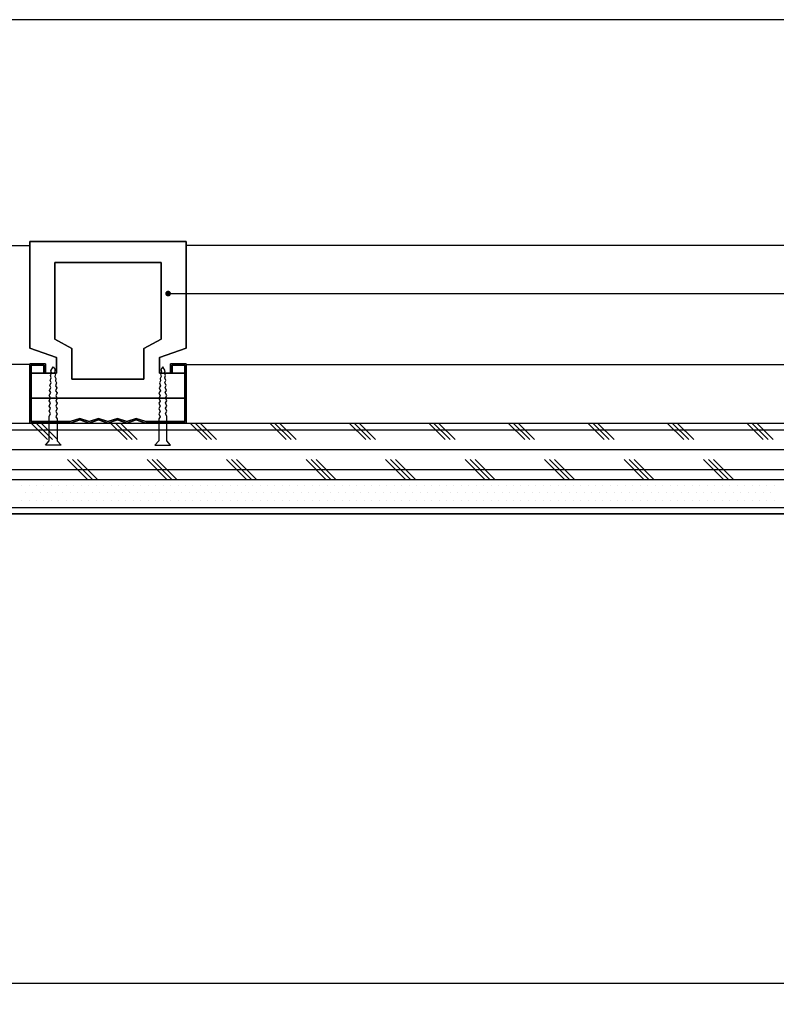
# Model space of a CAD drawing. Header units: millimetres. Extents: x -53 to 3023, y -53 to 2153.
# Tile 35 of 52: x 1927 to 2169, y 287 to 602. Entities that reach past the tile are written whole.
import ezdxf

# ---------------------------------------------------------------- set-up
doc = ezdxf.new("R2010")
doc.units = ezdxf.units.MM
doc.header["$LTSCALE"] = 5
doc.linetypes.add('DASH', pattern=[0.35, 0.25, -0.1])
doc.layers.get('Defpoints').update_dxf_attribs({"color": 8})
for name, color, linetype in [('8', 8, 'Continuous'), ('A-建筑-拆墙', 251, 'Continuous'), ('Q-立面-填充', 251, 'Continuous'), ('Q-立面-完成面造型线', 6, 'Continuous'), ('Q-立面-次粗线', 31, 'Continuous'), ('Q-立面-粗线', 30, 'Continuous')]:
    doc.layers.add(name, color=color, linetype=linetype)
doc.styles.get("Standard").update_dxf_attribs({"font": 'SimSun.ttf'})
doc.dimstyles.new('1', dxfattribs={"dimscale": 0, "dimtxt": 2.5, "dimasz": 1.5, "dimexe": 1, "dimexo": 0, "dimgap": 0.3, "dimtad": 1, "dimdec": 0, "dimzin": 0, "dimdsep": 46, "dimtxsty": 'Standard', "dimblk": 'ARCHTICK', "dimcen": 0.09, "dimclrd": 8, "dimclre": 8, "dimclrt": 4, "dimadec": 0, "dimazin": 0, "dimtfac": 1, "dimtdec": 0, "dimtix": 1, "dimtofl": 0, "dimtmove": 2, "dimatfit": 3, "dimldrblk": 'DOTSMALL', "dimfxl": 5, "dimfxlon": 1, "dimtolj": 1, "dimtzin": 0, "dimarcsym": 0})

# ---------------------------------------------------------------- blocks, each defined once
blk = doc.blocks.new('A$C09D450D1')
at = {"layer": '8'}
for p, q in [((-50, 24), (-50, 58)), ((-50, 58), (0, 58)), ((0, 58), (0, 24)), ((-42, 26.86), (-42, 51.32)), ((-42, 51.32), (-8, 51.32)), ((-8, 51.32), (-8, 26.86)), ((-36.5, 23.86), (-42, 26.86)), ((-8, 26.86), (-13.5, 23.86)), ((-41.5, 21), (-50, 24)), ((-36.5, 14), (-36.5, 23.86)), ((-13.5, 23.86), (-13.5, 14)), ((0, 24), (-8.5, 21)), ((-45, 19), (-50, 19)), ((-50, 19), (-50, 0)), ((-45, 16), (-45, 19)), ((-41.5, 16), (-41.5, 21)), ((-8.5, 21), (-8.5, 16)), ((0, 19), (-5, 19)), ((-5, 19), (-5, 16)), ((0, 0), (0, 19)), ((-49.5, 0.5), (-49.5, 18.5)), ((-49.5, 18.5), (-45.5, 18.5)), ((-49.5, 8), (-49.5, 16)), ((-49.5, 16), (-41.5, 16)), ((-45.5, 18.5), (-45.5, 16)), ((-45.5, 16), (-45, 16)), ((-43.32, 15.17), (-43, 16.03)), ((-43.25, 16.67), (-42.51, 18)), ((-43, 16.03), (-43.25, 16.67)), ((-42.51, 18), (-41.88, 17.18)), ((-41.88, 17.18), (-42.04, 16.38)), ((-42.04, 16.38), (-41.77, 15.74)), ((-41.77, 15.74), (-41.96, 14.93)), ((-8.5, 16), (-0.5, 16)), ((-7.96, 16.38), (-8.23, 15.74)), ((-8.23, 15.74), (-8.04, 14.93)), ((-7.49, 18), (-8.12, 17.18)), ((-8.12, 17.18), (-7.96, 16.38)), ((-6.75, 16.67), (-7.49, 18)), ((-7, 16.03), (-6.75, 16.67)), ((-6.68, 15.17), (-7, 16.03)), ((-5, 16), (-4.5, 16)), ((-4.5, 16), (-4.5, 18.5)), ((-4.5, 18.5), (-0.5, 18.5)), ((-0.5, 18.5), (-0.5, 0.5)), ((-0.5, 16), (-0.5, 8)), ((-43.58, 12.07), (-43.17, 13.01)), ((-43.43, 13.65), (-43.11, 14.51)), ((-43.17, 13.01), (-43.43, 13.65)), ((-43.11, 14.51), (-43.32, 15.17)), ((-41.96, 14.93), (-41.64, 14.31)), ((-41.64, 14.31), (-41.81, 13.51)), ((-41.81, 13.51), (-41.48, 12.85)), ((-41.48, 12.85), (-41.77, 11.96)), ((-13.5, 14), (-36.5, 14)), ((-8.19, 13.51), (-8.52, 12.85)), ((-8.52, 12.85), (-8.23, 11.96)), ((-8.04, 14.93), (-8.36, 14.31)), ((-8.36, 14.31), (-8.19, 13.51)), ((-6.89, 14.51), (-6.68, 15.17)), ((-6.57, 13.65), (-6.89, 14.51)), ((-6.83, 13.01), (-6.57, 13.65)), ((-6.42, 12.07), (-6.83, 13.01)), ((-43.76, 8.82), (-43.25, 9.79)), ((-43.69, 10.46), (-43.23, 11.43)), ((-43.25, 9.79), (-43.69, 10.46)), ((-43.23, 11.43), (-43.58, 12.07)), ((-41.77, 11.96), (-41.35, 11.31)), ((-41.35, 11.31), (-41.75, 10.35)), ((-41.75, 10.35), (-41.26, 9.67)), ((-41.26, 9.67), (-41.66, 8.7)), ((-8.25, 10.35), (-8.74, 9.67)), ((-8.74, 9.67), (-8.34, 8.7)), ((-8.23, 11.96), (-8.65, 11.31)), ((-8.65, 11.31), (-8.25, 10.35)), ((-6.77, 11.43), (-6.42, 12.07)), ((-6.31, 10.46), (-6.77, 11.43)), ((-6.75, 9.79), (-6.31, 10.46)), ((-6.24, 8.82), (-6.75, 9.79)), ((-0.5, 8), (-49.5, 8)), ((-43.35, 8.13), (-43.76, 8.82)), ((-43.76, 7.14), (-43.35, 8.13)), ((-43.35, 6.44), (-43.76, 7.14)), ((-43.76, 5.47), (-43.35, 6.44)), ((-41.26, 8), (-41.68, 7.04)), ((-41.68, 7.04), (-41.26, 6.33)), ((-41.26, 6.33), (-41.68, 5.37)), ((-41.66, 8.7), (-41.26, 8)), ((-8.34, 8.7), (-8.74, 8)), ((-8.74, 8), (-8.32, 7.04)), ((-8.32, 7.04), (-8.74, 6.33)), ((-8.74, 6.33), (-8.32, 5.37)), ((-6.65, 8.13), (-6.24, 8.82)), ((-6.24, 7.14), (-6.65, 8.13)), ((-6.65, 6.44), (-6.24, 7.14)), ((-6.24, 5.47), (-6.65, 6.44)), ((-43.35, 4.77), (-43.76, 5.47)), ((-43.76, 3.8), (-43.35, 4.77)), ((-43.35, 3.1), (-43.76, 3.8)), ((-41.68, 5.37), (-41.26, 4.67)), ((-41.26, 4.67), (-41.68, 3.7)), ((-41.68, 3.7), (-41.26, 2.99)), ((-8.32, 5.37), (-8.74, 4.67)), ((-8.74, 4.67), (-8.32, 3.7)), ((-8.32, 3.7), (-8.74, 2.99)), ((-6.65, 4.77), (-6.24, 5.47)), ((-6.24, 3.8), (-6.65, 4.77)), ((-6.65, 3.1), (-6.24, 3.8)), ((-50, 0), (-37, 0)), ((-37.08, 0.5), (-49.5, 0.5)), ((-43.76, 2.14), (-43.35, 3.1)), ((-43.76, 2.14), (-43.76, 2.14)), ((-43.76, -5.63), (-43.76, 2.14)), ((-41.26, 2.99), (-41.68, 2.06)), ((-41.68, 2.06), (-41.26, 1.33)), ((-41.26, 1.33), (-41.26, -5.63)), ((-34, 1.53), (-37.08, 0.5)), ((-37, 0), (-34, 1)), ((-31, 0.53), (-34, 1.53)), ((-34, 1), (-31, 0)), ((-28, 1.53), (-31, 0.53)), ((-31, 0), (-28, 1)), ((-25, 0.53), (-28, 1.53)), ((-28, 1), (-25, 0)), ((-22, 1.53), (-25, 0.53)), ((-25, 0), (-22, 1)), ((-19, 0.53), (-22, 1.53)), ((-22, 1), (-19, 0)), ((-16, 1.53), (-19, 0.53)), ((-19, 0), (-16, 1)), ((-12.92, 0.5), (-16, 1.53)), ((-16, 1), (-13, 0)), ((-13, 0), (0, 0)), ((-0.5, 0.5), (-12.92, 0.5)), ((-8.74, 2.99), (-8.32, 2.06)), ((-8.32, 2.06), (-8.74, 1.33)), ((-8.74, 1.33), (-8.74, -5.63)), ((-6.24, 2.14), (-6.65, 3.1)), ((-6.24, 2.14), (-6.24, 2.14)), ((-6.24, -5.63), (-6.24, 2.14)), ((-45.01, -7), (-43.76, -5.63)), ((-41.26, -5.63), (-40.01, -7)), ((-8.74, -5.63), (-9.99, -7)), ((-4.99, -7), (-6.24, -5.63)), ((-40.01, -7), (-45.01, -7)), ((-9.99, -7), (-4.99, -7))]:
    blk.add_line(p, q, dxfattribs=at)
blk = doc.blocks.new('*E59')
at = {"layer": '8'}
for p, q in [((54.5, 12.743, 0), (94, 12.743, 0)), ((94, 5.15, 0), (54.5, 5.15, 0))]:
    blk.add_line(p, q, dxfattribs=at)
at = {"layer": '8', "extrusion": (0, 0, -1), "xscale": 0.1999999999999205, "yscale": 0.1999999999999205, "zscale": -0.1999999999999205}
blk.add_blockref('A$C09D450D1', (-94, 1.4, 0), dxfattribs=at)
blk = doc.blocks.new('*E60')
at = {"layer": '8'}
for p, q in [((51.28, 26.835, 0), (51.28, 27.184, 0)), ((52.72, 26.835, 0), (52.72, 27.184, 0)), ((51.352, 26.406, 0), (52.647, 26.535, 0)), ((52.8, 26.23, 0), (51.2, 26.07, 0)), ((51.352, 25.766, 0), (52.647, 25.895, 0)), ((52.8, 25.59, 0), (51.2, 25.43, 0)), ((51.352, 25.126, 0), (52.647, 25.255, 0)), ((52.8, 24.95, 0), (51.2, 24.79, 0)), ((51.352, 24.486, 0), (52.647, 24.615, 0)), ((52.8, 24.31, 0), (51.2, 24.15, 0)), ((52.636, 23.95, 0), (51.3, 23.95, 0)), ((54.5, 19.75, 0), (49.5, 19.75, 0)), ((52, 14.364, 0), (52, 18.336, 0)), ((50.014, 16.35, 0), (53.986, 16.35, 0)), ((49.5, 12.743, 0), (10, 12.743, 0)), ((92.689, 12.743, 0), (54.5, 12.743, 0)), ((10, 5.15, 0), (49.5, 5.15, 0)), ((54.5, 5.15, 0), (92.689, 5.15, 0))]:
    blk.add_line(p, q, dxfattribs=at)
at = {"layer": '8', "elevation": 0}
for points in [[(54.5, 27.184), (54.5, 4.75), (49.5, 4.75), (49.5, 27.184)], [(51.3, 23.95), (51.2, 24.15), (51.352, 24.486), (51.2, 24.79), (51.352, 25.126), (51.2, 25.43), (51.352, 25.766), (51.2, 26.07), (51.352, 26.406), (51.2, 26.71)], [(52.727, 26.71), (52.647, 26.535), (52.8, 26.23), (52.647, 25.895), (52.8, 25.59), (52.647, 25.255), (52.8, 24.95), (52.647, 24.615), (52.8, 24.31), (52.636, 23.95)]]:
    blk.add_lwpolyline(points, dxfattribs=at)
for points in [[(53.44, 27.184), (53.44, 26.856, -0.203722), (53.084, 26.71), (52.727, 26.71), (51.2, 26.71), (50.916, 26.71, -0.22641), (50.559, 26.856), (50.559, 27.184)], [(50.947, 26.71, 0.219294), (51.28, 26.835, 0.173205), (52.72, 26.835, 0.102242), (53.053, 26.71)]]:
    blk.add_lwpolyline(points, format="xyb", dxfattribs=at)
blk.add_lwpolyline([(52, 17.78), (53.248, 17.06), (53.248, 15.619), (52, 14.899), (50.752, 15.619), (50.752, 17.06)], close=True, dxfattribs=at)
at = {"layer": '8'}
blk.add_circle((52, 16.35, 0), 0.8, dxfattribs=at)
at = {"layer": '8', "extrusion": (0, 0, -1), "xscale": -0.1999999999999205, "yscale": 0.1999999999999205, "zscale": -0.1999999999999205}
blk.add_blockref('A$C09D450D1', (-10, 1.4, 0), dxfattribs=at)
blk = doc.blocks.new('_ArchTick')
at = {"color": 0, "linetype": 'ByBlock', "const_width": 0.15}
blk.add_lwpolyline([(-0.5, -0.5), (0.5, 0.5)], dxfattribs=at)
blk = doc.blocks.new('0')
at = {"layer": 'Defpoints', "linetype": 'Continuous'}
blk.add_lwpolyline([(-535331.891, 505069.966), (-534912.834, 505069.966), (-534912.834, 505158.837), (-535331.891, 505158.837)], close=True, dxfattribs=at)
at = {"layer": 'Q-立面-填充', "ltscale": 0.2}
for p, q in [((-535103.074, 505132.633, 1.379), (-534912.834, 505132.633, 1.379)), ((-535004.378, 505131.998, 1.379), (-535005.433, 505133.053, 1.379)), ((-535004.061, 505131.998, 1.379), (-535005.116, 505133.053, 1.379)), ((-535003.743, 505131.998, 1.379), (-535004.798, 505133.053, 1.379)), ((-534999.298, 505131.998, 1.379), (-535000.353, 505133.053, 1.379)), ((-534998.981, 505131.998, 1.379), (-535000.036, 505133.053, 1.379)), ((-534998.663, 505131.998, 1.379), (-534999.718, 505133.053, 1.379)), ((-534994.218, 505131.998, 1.379), (-534995.273, 505133.053, 1.379)), ((-534993.901, 505131.998, 1.379), (-534994.956, 505133.053, 1.379)), ((-534993.583, 505131.998, 1.379), (-534994.638, 505133.053, 1.379)), ((-534989.138, 505131.998, 1.379), (-534990.193, 505133.053, 1.379)), ((-534988.821, 505131.998, 1.379), (-534989.876, 505133.053, 1.379)), ((-534988.503, 505131.998, 1.379), (-534989.558, 505133.053, 1.379)), ((-534984.058, 505131.998, 1.379), (-534985.113, 505133.053, 1.379)), ((-534983.741, 505131.998, 1.379), (-534984.796, 505133.053, 1.379)), ((-534983.423, 505131.998, 1.379), (-534984.478, 505133.053, 1.379)), ((-534978.978, 505131.998, 1.379), (-534980.033, 505133.053, 1.379)), ((-534978.661, 505131.998, 1.379), (-534979.716, 505133.053, 1.379)), ((-534978.343, 505131.998, 1.379), (-534979.398, 505133.053, 1.379)), ((-534973.898, 505131.998, 1.379), (-534974.953, 505133.053, 1.379)), ((-534973.581, 505131.998, 1.379), (-534974.636, 505133.053, 1.379)), ((-534973.263, 505131.998, 1.379), (-534974.318, 505133.053, 1.379)), ((-534968.818, 505131.998, 1.379), (-534969.873, 505133.053, 1.379)), ((-534968.501, 505131.998, 1.379), (-534969.556, 505133.053, 1.379)), ((-534968.183, 505131.998, 1.379), (-534969.238, 505133.053, 1.379)), ((-534963.738, 505131.998, 1.379), (-534964.793, 505133.053, 1.379)), ((-534963.421, 505131.998, 1.379), (-534964.476, 505133.053, 1.379)), ((-534963.103, 505131.998, 1.379), (-534964.158, 505133.053, 1.379)), ((-534958.658, 505131.998, 1.379), (-534959.713, 505133.053, 1.379)), ((-534958.341, 505131.998, 1.379), (-534959.396, 505133.053, 1.379)), ((-534958.023, 505131.998, 1.379), (-534959.078, 505133.053, 1.379)), ((-535103.074, 505131.363, 1.379), (-534912.834, 505131.363, 1.379)), ((-535001.838, 505129.458, 1.379), (-535003.108, 505130.728, 1.379)), ((-535001.521, 505129.458, 1.379), (-535002.791, 505130.728, 1.379)), ((-535001.203, 505129.458, 1.379), (-535002.473, 505130.728, 1.379)), ((-534996.758, 505129.458, 1.379), (-534998.028, 505130.728, 1.379)), ((-534996.441, 505129.458, 1.379), (-534997.711, 505130.728, 1.379)), ((-534996.123, 505129.458, 1.379), (-534997.393, 505130.728, 1.379)), ((-534991.678, 505129.458, 1.379), (-534992.948, 505130.728, 1.379)), ((-534991.361, 505129.458, 1.379), (-534992.631, 505130.728, 1.379)), ((-534991.043, 505129.458, 1.379), (-534992.313, 505130.728, 1.379)), ((-534986.598, 505129.458, 1.379), (-534987.868, 505130.728, 1.379)), ((-534986.281, 505129.458, 1.379), (-534987.551, 505130.728, 1.379)), ((-534985.963, 505129.458, 1.379), (-534987.233, 505130.728, 1.379)), ((-534981.518, 505129.458, 1.379), (-534982.788, 505130.728, 1.379)), ((-534981.201, 505129.458, 1.379), (-534982.471, 505130.728, 1.379)), ((-534980.883, 505129.458, 1.379), (-534982.153, 505130.728, 1.379)), ((-534976.438, 505129.458, 1.379), (-534977.708, 505130.728, 1.379)), ((-534976.121, 505129.458, 1.379), (-534977.391, 505130.728, 1.379)), ((-534975.803, 505129.458, 1.379), (-534977.073, 505130.728, 1.379)), ((-534971.358, 505129.458, 1.379), (-534972.628, 505130.728, 1.379)), ((-534971.041, 505129.458, 1.379), (-534972.311, 505130.728, 1.379)), ((-534970.723, 505129.458, 1.379), (-534971.993, 505130.728, 1.379)), ((-534966.278, 505129.458, 1.379), (-534967.548, 505130.728, 1.379)), ((-534965.961, 505129.458, 1.379), (-534967.231, 505130.728, 1.379)), ((-534965.643, 505129.458, 1.379), (-534966.913, 505130.728, 1.379)), ((-534961.198, 505129.458, 1.379), (-534962.468, 505130.728, 1.379)), ((-534960.881, 505129.458, 1.379), (-534962.151, 505130.728, 1.379)), ((-534960.563, 505129.458, 1.379), (-534961.833, 505130.728, 1.379)), ((-535103.074, 505130.093, 1.379), (-534912.834, 505130.093, 1.379))]:
    blk.add_line(p, q, dxfattribs=at)
at = {"layer": 'Q-立面-完成面造型线', "ltscale": 0.2}
blk.add_line((-535097.274, 505127.253, 1.379), (-534912.834, 505127.253, 1.379), dxfattribs=at)
at = {"layer": 'Q-立面-次粗线', "ltscale": 0.2}
for p, q in [((-535103.074, 505133.053, 1.379), (-534912.834, 505133.053, 1.379)), ((-535103.074, 505129.453, 1.379), (-534912.834, 505129.453, 1.379)), ((-535006.045, 505129.087, 1.379), (-535006.045, 505129.087, 1.379)), ((-535005.569, 505129.087, 1.379), (-535005.569, 505129.087, 1.379)), ((-535005.093, 505129.087, 1.379), (-535005.093, 505129.087, 1.379)), ((-535004.617, 505129.087, 1.379), (-535004.617, 505129.087, 1.379)), ((-535004.14, 505129.087, 1.379), (-535004.14, 505129.087, 1.379)), ((-535003.664, 505129.087, 1.379), (-535003.664, 505129.087, 1.379)), ((-535003.188, 505129.087, 1.379), (-535003.188, 505129.087, 1.379)), ((-535002.712, 505129.087, 1.379), (-535002.712, 505129.087, 1.379)), ((-535002.235, 505129.087, 1.379), (-535002.235, 505129.087, 1.379)), ((-535001.759, 505129.087, 1.379), (-535001.759, 505129.087, 1.379)), ((-535001.283, 505129.087, 1.379), (-535001.283, 505129.087, 1.379)), ((-535000.807, 505129.087, 1.379), (-535000.807, 505129.087, 1.379)), ((-535000.33, 505129.087, 1.379), (-535000.33, 505129.087, 1.379)), ((-534999.854, 505129.087, 1.379), (-534999.854, 505129.087, 1.379)), ((-534999.378, 505129.087, 1.379), (-534999.378, 505129.087, 1.379)), ((-534998.902, 505129.087, 1.379), (-534998.902, 505129.087, 1.379)), ((-534998.425, 505129.087, 1.379), (-534998.425, 505129.087, 1.379)), ((-534997.949, 505129.087, 1.379), (-534997.949, 505129.087, 1.379)), ((-534997.473, 505129.087, 1.379), (-534997.473, 505129.087, 1.379)), ((-534996.997, 505129.087, 1.379), (-534996.997, 505129.087, 1.379)), ((-534996.52, 505129.087, 1.379), (-534996.52, 505129.087, 1.379)), ((-534996.044, 505129.087, 1.379), (-534996.044, 505129.087, 1.379)), ((-534995.568, 505129.087, 1.379), (-534995.568, 505129.087, 1.379)), ((-534995.092, 505129.087, 1.379), (-534995.092, 505129.087, 1.379)), ((-534994.615, 505129.087, 1.379), (-534994.615, 505129.087, 1.379)), ((-534994.139, 505129.087, 1.379), (-534994.139, 505129.087, 1.379)), ((-534993.663, 505129.087, 1.379), (-534993.663, 505129.087, 1.379)), ((-534993.187, 505129.087, 1.379), (-534993.187, 505129.087, 1.379)), ((-534992.71, 505129.087, 1.379), (-534992.71, 505129.087, 1.379)), ((-534992.234, 505129.087, 1.379), (-534992.234, 505129.087, 1.379)), ((-534991.758, 505129.087, 1.379), (-534991.758, 505129.087, 1.379)), ((-534991.282, 505129.087, 1.379), (-534991.282, 505129.087, 1.379)), ((-534990.805, 505129.087, 1.379), (-534990.805, 505129.087, 1.379)), ((-534990.329, 505129.087, 1.379), (-534990.329, 505129.087, 1.379)), ((-534989.853, 505129.087, 1.379), (-534989.853, 505129.087, 1.379)), ((-534989.377, 505129.087, 1.379), (-534989.377, 505129.087, 1.379)), ((-534988.9, 505129.087, 1.379), (-534988.9, 505129.087, 1.379)), ((-534988.424, 505129.087, 1.379), (-534988.424, 505129.087, 1.379)), ((-534987.948, 505129.087, 1.379), (-534987.948, 505129.087, 1.379)), ((-534987.472, 505129.087, 1.379), (-534987.472, 505129.087, 1.379)), ((-534986.995, 505129.087, 1.379), (-534986.995, 505129.087, 1.379)), ((-534986.519, 505129.087, 1.379), (-534986.519, 505129.087, 1.379)), ((-534986.043, 505129.087, 1.379), (-534986.043, 505129.087, 1.379)), ((-534985.567, 505129.087, 1.379), (-534985.567, 505129.087, 1.379)), ((-534985.09, 505129.087, 1.379), (-534985.09, 505129.087, 1.379)), ((-534984.614, 505129.087, 1.379), (-534984.614, 505129.087, 1.379)), ((-534984.138, 505129.087, 1.379), (-534984.138, 505129.087, 1.379)), ((-534983.662, 505129.087, 1.379), (-534983.662, 505129.087, 1.379)), ((-534983.185, 505129.087, 1.379), (-534983.185, 505129.087, 1.379)), ((-534982.709, 505129.087, 1.379), (-534982.709, 505129.087, 1.379)), ((-534982.233, 505129.087, 1.379), (-534982.233, 505129.087, 1.379)), ((-534981.757, 505129.087, 1.379), (-534981.757, 505129.087, 1.379)), ((-534981.28, 505129.087, 1.379), (-534981.28, 505129.087, 1.379)), ((-534980.804, 505129.087, 1.379), (-534980.804, 505129.087, 1.379)), ((-534980.328, 505129.087, 1.379), (-534980.328, 505129.087, 1.379)), ((-534979.852, 505129.087, 1.379), (-534979.852, 505129.087, 1.379)), ((-534979.375, 505129.087, 1.379), (-534979.375, 505129.087, 1.379)), ((-534978.899, 505129.087, 1.379), (-534978.899, 505129.087, 1.379)), ((-534978.423, 505129.087, 1.379), (-534978.423, 505129.087, 1.379)), ((-534977.947, 505129.087, 1.379), (-534977.947, 505129.087, 1.379)), ((-534977.47, 505129.087, 1.379), (-534977.47, 505129.087, 1.379)), ((-534976.994, 505129.087, 1.379), (-534976.994, 505129.087, 1.379)), ((-534976.518, 505129.087, 1.379), (-534976.518, 505129.087, 1.379)), ((-534976.042, 505129.087, 1.379), (-534976.042, 505129.087, 1.379)), ((-534975.565, 505129.087, 1.379), (-534975.565, 505129.087, 1.379)), ((-534975.089, 505129.087, 1.379), (-534975.089, 505129.087, 1.379)), ((-534974.613, 505129.087, 1.379), (-534974.613, 505129.087, 1.379)), ((-534974.137, 505129.087, 1.379), (-534974.137, 505129.087, 1.379)), ((-534973.66, 505129.087, 1.379), (-534973.66, 505129.087, 1.379)), ((-534973.184, 505129.087, 1.379), (-534973.184, 505129.087, 1.379)), ((-534972.708, 505129.087, 1.379), (-534972.708, 505129.087, 1.379)), ((-534972.232, 505129.087, 1.379), (-534972.232, 505129.087, 1.379)), ((-534971.755, 505129.087, 1.379), (-534971.755, 505129.087, 1.379)), ((-534971.279, 505129.087, 1.379), (-534971.279, 505129.087, 1.379)), ((-534970.803, 505129.087, 1.379), (-534970.803, 505129.087, 1.379)), ((-534970.327, 505129.087, 1.379), (-534970.327, 505129.087, 1.379)), ((-534969.85, 505129.087, 1.379), (-534969.85, 505129.087, 1.379)), ((-534969.374, 505129.087, 1.379), (-534969.374, 505129.087, 1.379)), ((-534968.898, 505129.087, 1.379), (-534968.898, 505129.087, 1.379)), ((-534968.422, 505129.087, 1.379), (-534968.422, 505129.087, 1.379)), ((-534967.945, 505129.087, 1.379), (-534967.945, 505129.087, 1.379)), ((-534967.469, 505129.087, 1.379), (-534967.469, 505129.087, 1.379)), ((-534966.993, 505129.087, 1.379), (-534966.993, 505129.087, 1.379)), ((-534966.517, 505129.087, 1.379), (-534966.517, 505129.087, 1.379)), ((-534966.04, 505129.087, 1.379), (-534966.04, 505129.087, 1.379)), ((-534965.564, 505129.087, 1.379), (-534965.564, 505129.087, 1.379)), ((-534965.088, 505129.087, 1.379), (-534965.088, 505129.087, 1.379)), ((-534964.612, 505129.087, 1.379), (-534964.612, 505129.087, 1.379)), ((-534964.135, 505129.087, 1.379), (-534964.135, 505129.087, 1.379)), ((-534963.659, 505129.087, 1.379), (-534963.659, 505129.087, 1.379)), ((-534963.183, 505129.087, 1.379), (-534963.183, 505129.087, 1.379)), ((-534962.707, 505129.087, 1.379), (-534962.707, 505129.087, 1.379)), ((-534962.23, 505129.087, 1.379), (-534962.23, 505129.087, 1.379)), ((-534961.754, 505129.087, 1.379), (-534961.754, 505129.087, 1.379)), ((-534961.278, 505129.087, 1.379), (-534961.278, 505129.087, 1.379)), ((-534960.802, 505129.087, 1.379), (-534960.802, 505129.087, 1.379)), ((-534960.325, 505129.087, 1.379), (-534960.325, 505129.087, 1.379)), ((-534959.849, 505129.087, 1.379), (-534959.849, 505129.087, 1.379)), ((-534959.373, 505129.087, 1.379), (-534959.373, 505129.087, 1.379)), ((-534958.897, 505129.087, 1.379), (-534958.897, 505129.087, 1.379)), ((-534958.42, 505129.087, 1.379), (-534958.42, 505129.087, 1.379)), ((-534957.944, 505129.087, 1.379), (-534957.944, 505129.087, 1.379)), ((-535006.045, 505128.134, 1.379), (-535006.045, 505128.134, 1.379)), ((-535005.807, 505128.61, 1.379), (-535005.807, 505128.61, 1.379)), ((-535005.569, 505128.134, 1.379), (-535005.569, 505128.134, 1.379)), ((-535005.331, 505128.61, 1.379), (-535005.331, 505128.61, 1.379)), ((-535005.093, 505128.134, 1.379), (-535005.093, 505128.134, 1.379)), ((-535004.855, 505128.61, 1.379), (-535004.855, 505128.61, 1.379)), ((-535004.617, 505128.134, 1.379), (-535004.617, 505128.134, 1.379)), ((-535004.379, 505128.61, 1.379), (-535004.379, 505128.61, 1.379)), ((-535004.14, 505128.134, 1.379), (-535004.14, 505128.134, 1.379)), ((-535003.902, 505128.61, 1.379), (-535003.902, 505128.61, 1.379)), ((-535003.664, 505128.134, 1.379), (-535003.664, 505128.134, 1.379)), ((-535003.426, 505128.61, 1.379), (-535003.426, 505128.61, 1.379)), ((-535003.188, 505128.134, 1.379), (-535003.188, 505128.134, 1.379)), ((-535002.95, 505128.61, 1.379), (-535002.95, 505128.61, 1.379)), ((-535002.712, 505128.134, 1.379), (-535002.712, 505128.134, 1.379)), ((-535002.474, 505128.61, 1.379), (-535002.474, 505128.61, 1.379)), ((-535002.235, 505128.134, 1.379), (-535002.235, 505128.134, 1.379)), ((-535001.997, 505128.61, 1.379), (-535001.997, 505128.61, 1.379)), ((-535001.759, 505128.134, 1.379), (-535001.759, 505128.134, 1.379)), ((-535001.521, 505128.61, 1.379), (-535001.521, 505128.61, 1.379)), ((-535001.283, 505128.134, 1.379), (-535001.283, 505128.134, 1.379)), ((-535001.045, 505128.61, 1.379), (-535001.045, 505128.61, 1.379)), ((-535000.807, 505128.134, 1.379), (-535000.807, 505128.134, 1.379)), ((-535000.569, 505128.61, 1.379), (-535000.569, 505128.61, 1.379)), ((-535000.33, 505128.134, 1.379), (-535000.33, 505128.134, 1.379)), ((-535000.092, 505128.61, 1.379), (-535000.092, 505128.61, 1.379)), ((-534999.854, 505128.134, 1.379), (-534999.854, 505128.134, 1.379)), ((-534999.616, 505128.61, 1.379), (-534999.616, 505128.61, 1.379)), ((-534999.378, 505128.134, 1.379), (-534999.378, 505128.134, 1.379)), ((-534999.14, 505128.61, 1.379), (-534999.14, 505128.61, 1.379)), ((-534998.902, 505128.134, 1.379), (-534998.902, 505128.134, 1.379)), ((-534998.664, 505128.61, 1.379), (-534998.664, 505128.61, 1.379)), ((-534998.425, 505128.134, 1.379), (-534998.425, 505128.134, 1.379)), ((-534998.187, 505128.61, 1.379), (-534998.187, 505128.61, 1.379)), ((-534997.949, 505128.134, 1.379), (-534997.949, 505128.134, 1.379)), ((-534997.711, 505128.61, 1.379), (-534997.711, 505128.61, 1.379)), ((-534997.473, 505128.134, 1.379), (-534997.473, 505128.134, 1.379)), ((-534997.235, 505128.61, 1.379), (-534997.235, 505128.61, 1.379)), ((-534996.997, 505128.134, 1.379), (-534996.997, 505128.134, 1.379)), ((-534996.759, 505128.61, 1.379), (-534996.759, 505128.61, 1.379)), ((-534996.52, 505128.134, 1.379), (-534996.52, 505128.134, 1.379)), ((-534996.282, 505128.61, 1.379), (-534996.282, 505128.61, 1.379)), ((-534996.044, 505128.134, 1.379), (-534996.044, 505128.134, 1.379)), ((-534995.806, 505128.61, 1.379), (-534995.806, 505128.61, 1.379)), ((-534995.568, 505128.134, 1.379), (-534995.568, 505128.134, 1.379)), ((-534995.33, 505128.61, 1.379), (-534995.33, 505128.61, 1.379)), ((-534995.092, 505128.134, 1.379), (-534995.092, 505128.134, 1.379)), ((-534994.854, 505128.61, 1.379), (-534994.854, 505128.61, 1.379)), ((-534994.615, 505128.134, 1.379), (-534994.615, 505128.134, 1.379)), ((-534994.377, 505128.61, 1.379), (-534994.377, 505128.61, 1.379)), ((-534994.139, 505128.134, 1.379), (-534994.139, 505128.134, 1.379)), ((-534993.901, 505128.61, 1.379), (-534993.901, 505128.61, 1.379)), ((-534993.663, 505128.134, 1.379), (-534993.663, 505128.134, 1.379)), ((-534993.425, 505128.61, 1.379), (-534993.425, 505128.61, 1.379)), ((-534993.187, 505128.134, 1.379), (-534993.187, 505128.134, 1.379)), ((-534992.949, 505128.61, 1.379), (-534992.949, 505128.61, 1.379)), ((-534992.71, 505128.134, 1.379), (-534992.71, 505128.134, 1.379)), ((-534992.472, 505128.61, 1.379), (-534992.472, 505128.61, 1.379)), ((-534992.234, 505128.134, 1.379), (-534992.234, 505128.134, 1.379)), ((-534991.996, 505128.61, 1.379), (-534991.996, 505128.61, 1.379)), ((-534991.758, 505128.134, 1.379), (-534991.758, 505128.134, 1.379)), ((-534991.52, 505128.61, 1.379), (-534991.52, 505128.61, 1.379)), ((-534991.282, 505128.134, 1.379), (-534991.282, 505128.134, 1.379)), ((-534991.044, 505128.61, 1.379), (-534991.044, 505128.61, 1.379)), ((-534990.805, 505128.134, 1.379), (-534990.805, 505128.134, 1.379)), ((-534990.567, 505128.61, 1.379), (-534990.567, 505128.61, 1.379)), ((-534990.329, 505128.134, 1.379), (-534990.329, 505128.134, 1.379)), ((-534990.091, 505128.61, 1.379), (-534990.091, 505128.61, 1.379)), ((-534989.853, 505128.134, 1.379), (-534989.853, 505128.134, 1.379)), ((-534989.615, 505128.61, 1.379), (-534989.615, 505128.61, 1.379)), ((-534989.377, 505128.134, 1.379), (-534989.377, 505128.134, 1.379)), ((-534989.139, 505128.61, 1.379), (-534989.139, 505128.61, 1.379)), ((-534988.9, 505128.134, 1.379), (-534988.9, 505128.134, 1.379)), ((-534988.662, 505128.61, 1.379), (-534988.662, 505128.61, 1.379)), ((-534988.424, 505128.134, 1.379), (-534988.424, 505128.134, 1.379)), ((-534988.186, 505128.61, 1.379), (-534988.186, 505128.61, 1.379)), ((-534987.948, 505128.134, 1.379), (-534987.948, 505128.134, 1.379)), ((-534987.71, 505128.61, 1.379), (-534987.71, 505128.61, 1.379)), ((-534987.472, 505128.134, 1.379), (-534987.472, 505128.134, 1.379)), ((-534987.234, 505128.61, 1.379), (-534987.234, 505128.61, 1.379)), ((-534986.995, 505128.134, 1.379), (-534986.995, 505128.134, 1.379)), ((-534986.757, 505128.61, 1.379), (-534986.757, 505128.61, 1.379)), ((-534986.519, 505128.134, 1.379), (-534986.519, 505128.134, 1.379)), ((-534986.281, 505128.61, 1.379), (-534986.281, 505128.61, 1.379)), ((-534986.043, 505128.134, 1.379), (-534986.043, 505128.134, 1.379)), ((-534985.805, 505128.61, 1.379), (-534985.805, 505128.61, 1.379)), ((-534985.567, 505128.134, 1.379), (-534985.567, 505128.134, 1.379)), ((-534985.329, 505128.61, 1.379), (-534985.329, 505128.61, 1.379)), ((-534985.09, 505128.134, 1.379), (-534985.09, 505128.134, 1.379)), ((-534984.852, 505128.61, 1.379), (-534984.852, 505128.61, 1.379)), ((-534984.614, 505128.134, 1.379), (-534984.614, 505128.134, 1.379)), ((-534984.376, 505128.61, 1.379), (-534984.376, 505128.61, 1.379)), ((-534984.138, 505128.134, 1.379), (-534984.138, 505128.134, 1.379)), ((-534983.9, 505128.61, 1.379), (-534983.9, 505128.61, 1.379)), ((-534983.662, 505128.134, 1.379), (-534983.662, 505128.134, 1.379)), ((-534983.424, 505128.61, 1.379), (-534983.424, 505128.61, 1.379)), ((-534983.185, 505128.134, 1.379), (-534983.185, 505128.134, 1.379)), ((-534982.947, 505128.61, 1.379), (-534982.947, 505128.61, 1.379)), ((-534982.709, 505128.134, 1.379), (-534982.709, 505128.134, 1.379)), ((-534982.471, 505128.61, 1.379), (-534982.471, 505128.61, 1.379)), ((-534982.233, 505128.134, 1.379), (-534982.233, 505128.134, 1.379)), ((-534981.995, 505128.61, 1.379), (-534981.995, 505128.61, 1.379)), ((-534981.757, 505128.134, 1.379), (-534981.757, 505128.134, 1.379)), ((-534981.519, 505128.61, 1.379), (-534981.519, 505128.61, 1.379)), ((-534981.28, 505128.134, 1.379), (-534981.28, 505128.134, 1.379)), ((-534981.042, 505128.61, 1.379), (-534981.042, 505128.61, 1.379)), ((-534980.804, 505128.134, 1.379), (-534980.804, 505128.134, 1.379)), ((-534980.566, 505128.61, 1.379), (-534980.566, 505128.61, 1.379)), ((-534980.328, 505128.134, 1.379), (-534980.328, 505128.134, 1.379)), ((-534980.09, 505128.61, 1.379), (-534980.09, 505128.61, 1.379)), ((-534979.852, 505128.134, 1.379), (-534979.852, 505128.134, 1.379)), ((-534979.614, 505128.61, 1.379), (-534979.614, 505128.61, 1.379)), ((-534979.375, 505128.134, 1.379), (-534979.375, 505128.134, 1.379)), ((-534979.137, 505128.61, 1.379), (-534979.137, 505128.61, 1.379)), ((-534978.899, 505128.134, 1.379), (-534978.899, 505128.134, 1.379)), ((-534978.661, 505128.61, 1.379), (-534978.661, 505128.61, 1.379)), ((-534978.423, 505128.134, 1.379), (-534978.423, 505128.134, 1.379)), ((-534978.185, 505128.61, 1.379), (-534978.185, 505128.61, 1.379)), ((-534977.947, 505128.134, 1.379), (-534977.947, 505128.134, 1.379)), ((-534977.709, 505128.61, 1.379), (-534977.709, 505128.61, 1.379)), ((-534977.47, 505128.134, 1.379), (-534977.47, 505128.134, 1.379)), ((-534977.232, 505128.61, 1.379), (-534977.232, 505128.61, 1.379)), ((-534976.994, 505128.134, 1.379), (-534976.994, 505128.134, 1.379)), ((-534976.756, 505128.61, 1.379), (-534976.756, 505128.61, 1.379)), ((-534976.518, 505128.134, 1.379), (-534976.518, 505128.134, 1.379)), ((-534976.28, 505128.61, 1.379), (-534976.28, 505128.61, 1.379)), ((-534976.042, 505128.134, 1.379), (-534976.042, 505128.134, 1.379)), ((-534975.804, 505128.61, 1.379), (-534975.804, 505128.61, 1.379)), ((-534975.565, 505128.134, 1.379), (-534975.565, 505128.134, 1.379)), ((-534975.327, 505128.61, 1.379), (-534975.327, 505128.61, 1.379)), ((-534975.089, 505128.134, 1.379), (-534975.089, 505128.134, 1.379)), ((-534974.851, 505128.61, 1.379), (-534974.851, 505128.61, 1.379)), ((-534974.613, 505128.134, 1.379), (-534974.613, 505128.134, 1.379)), ((-534974.375, 505128.61, 1.379), (-534974.375, 505128.61, 1.379)), ((-534974.137, 505128.134, 1.379), (-534974.137, 505128.134, 1.379)), ((-534973.899, 505128.61, 1.379), (-534973.899, 505128.61, 1.379)), ((-534973.66, 505128.134, 1.379), (-534973.66, 505128.134, 1.379)), ((-534973.422, 505128.61, 1.379), (-534973.422, 505128.61, 1.379)), ((-534973.184, 505128.134, 1.379), (-534973.184, 505128.134, 1.379)), ((-534972.946, 505128.61, 1.379), (-534972.946, 505128.61, 1.379)), ((-534972.708, 505128.134, 1.379), (-534972.708, 505128.134, 1.379)), ((-534972.47, 505128.61, 1.379), (-534972.47, 505128.61, 1.379)), ((-534972.232, 505128.134, 1.379), (-534972.232, 505128.134, 1.379)), ((-534971.994, 505128.61, 1.379), (-534971.994, 505128.61, 1.379)), ((-534971.755, 505128.134, 1.379), (-534971.755, 505128.134, 1.379)), ((-534971.517, 505128.61, 1.379), (-534971.517, 505128.61, 1.379)), ((-534971.279, 505128.134, 1.379), (-534971.279, 505128.134, 1.379)), ((-534971.041, 505128.61, 1.379), (-534971.041, 505128.61, 1.379)), ((-534970.803, 505128.134, 1.379), (-534970.803, 505128.134, 1.379)), ((-534970.565, 505128.61, 1.379), (-534970.565, 505128.61, 1.379)), ((-534970.327, 505128.134, 1.379), (-534970.327, 505128.134, 1.379)), ((-534970.089, 505128.61, 1.379), (-534970.089, 505128.61, 1.379)), ((-534969.85, 505128.134, 1.379), (-534969.85, 505128.134, 1.379)), ((-534969.612, 505128.61, 1.379), (-534969.612, 505128.61, 1.379)), ((-534969.374, 505128.134, 1.379), (-534969.374, 505128.134, 1.379)), ((-534969.136, 505128.61, 1.379), (-534969.136, 505128.61, 1.379)), ((-534968.898, 505128.134, 1.379), (-534968.898, 505128.134, 1.379)), ((-534968.66, 505128.61, 1.379), (-534968.66, 505128.61, 1.379)), ((-534968.422, 505128.134, 1.379), (-534968.422, 505128.134, 1.379)), ((-534968.184, 505128.61, 1.379), (-534968.184, 505128.61, 1.379)), ((-534967.945, 505128.134, 1.379), (-534967.945, 505128.134, 1.379)), ((-534967.707, 505128.61, 1.379), (-534967.707, 505128.61, 1.379)), ((-534967.469, 505128.134, 1.379), (-534967.469, 505128.134, 1.379)), ((-534967.231, 505128.61, 1.379), (-534967.231, 505128.61, 1.379)), ((-534966.993, 505128.134, 1.379), (-534966.993, 505128.134, 1.379)), ((-534966.755, 505128.61, 1.379), (-534966.755, 505128.61, 1.379)), ((-534966.517, 505128.134, 1.379), (-534966.517, 505128.134, 1.379)), ((-534966.279, 505128.61, 1.379), (-534966.279, 505128.61, 1.379)), ((-534966.04, 505128.134, 1.379), (-534966.04, 505128.134, 1.379)), ((-534965.802, 505128.61, 1.379), (-534965.802, 505128.61, 1.379)), ((-534965.564, 505128.134, 1.379), (-534965.564, 505128.134, 1.379)), ((-534965.326, 505128.61, 1.379), (-534965.326, 505128.61, 1.379)), ((-534965.088, 505128.134, 1.379), (-534965.088, 505128.134, 1.379)), ((-534964.85, 505128.61, 1.379), (-534964.85, 505128.61, 1.379)), ((-534964.612, 505128.134, 1.379), (-534964.612, 505128.134, 1.379)), ((-534964.374, 505128.61, 1.379), (-534964.374, 505128.61, 1.379)), ((-534964.135, 505128.134, 1.379), (-534964.135, 505128.134, 1.379)), ((-534963.897, 505128.61, 1.379), (-534963.897, 505128.61, 1.379)), ((-534963.659, 505128.134, 1.379), (-534963.659, 505128.134, 1.379)), ((-534963.421, 505128.61, 1.379), (-534963.421, 505128.61, 1.379)), ((-534963.183, 505128.134, 1.379), (-534963.183, 505128.134, 1.379)), ((-534962.945, 505128.61, 1.379), (-534962.945, 505128.61, 1.379)), ((-534962.707, 505128.134, 1.379), (-534962.707, 505128.134, 1.379)), ((-534962.469, 505128.61, 1.379), (-534962.469, 505128.61, 1.379)), ((-534962.23, 505128.134, 1.379), (-534962.23, 505128.134, 1.379)), ((-534961.992, 505128.61, 1.379), (-534961.992, 505128.61, 1.379)), ((-534961.754, 505128.134, 1.379), (-534961.754, 505128.134, 1.379)), ((-534961.516, 505128.61, 1.379), (-534961.516, 505128.61, 1.379)), ((-534961.278, 505128.134, 1.379), (-534961.278, 505128.134, 1.379)), ((-534961.04, 505128.61, 1.379), (-534961.04, 505128.61, 1.379)), ((-534960.802, 505128.134, 1.379), (-534960.802, 505128.134, 1.379)), ((-534960.564, 505128.61, 1.379), (-534960.564, 505128.61, 1.379)), ((-534960.325, 505128.134, 1.379), (-534960.325, 505128.134, 1.379)), ((-534960.087, 505128.61, 1.379), (-534960.087, 505128.61, 1.379)), ((-534959.849, 505128.134, 1.379), (-534959.849, 505128.134, 1.379)), ((-534959.611, 505128.61, 1.379), (-534959.611, 505128.61, 1.379)), ((-534959.373, 505128.134, 1.379), (-534959.373, 505128.134, 1.379)), ((-534959.135, 505128.61, 1.379), (-534959.135, 505128.61, 1.379)), ((-534958.897, 505128.134, 1.379), (-534958.897, 505128.134, 1.379)), ((-534958.659, 505128.61, 1.379), (-534958.659, 505128.61, 1.379)), ((-534958.42, 505128.134, 1.379), (-534958.42, 505128.134, 1.379)), ((-534958.182, 505128.61, 1.379), (-534958.182, 505128.61, 1.379)), ((-534957.944, 505128.134, 1.379), (-534957.944, 505128.134, 1.379)), ((-535097.674, 505127.653, 1.379), (-534912.834, 505127.653, 1.379)), ((-535005.807, 505127.658, 1.379), (-535005.807, 505127.658, 1.379)), ((-535005.331, 505127.658, 1.379), (-535005.331, 505127.658, 1.379)), ((-535004.855, 505127.658, 1.379), (-535004.855, 505127.658, 1.379)), ((-535004.379, 505127.658, 1.379), (-535004.379, 505127.658, 1.379)), ((-535003.902, 505127.658, 1.379), (-535003.902, 505127.658, 1.379)), ((-535003.426, 505127.658, 1.379), (-535003.426, 505127.658, 1.379)), ((-535002.95, 505127.658, 1.379), (-535002.95, 505127.658, 1.379)), ((-535002.474, 505127.658, 1.379), (-535002.474, 505127.658, 1.379)), ((-535001.997, 505127.658, 1.379), (-535001.997, 505127.658, 1.379)), ((-535001.521, 505127.658, 1.379), (-535001.521, 505127.658, 1.379)), ((-535001.045, 505127.658, 1.379), (-535001.045, 505127.658, 1.379)), ((-535000.569, 505127.658, 1.379), (-535000.569, 505127.658, 1.379)), ((-535000.092, 505127.658, 1.379), (-535000.092, 505127.658, 1.379)), ((-534999.616, 505127.658, 1.379), (-534999.616, 505127.658, 1.379)), ((-534999.14, 505127.658, 1.379), (-534999.14, 505127.658, 1.379)), ((-534998.664, 505127.658, 1.379), (-534998.664, 505127.658, 1.379)), ((-534998.187, 505127.658, 1.379), (-534998.187, 505127.658, 1.379)), ((-534997.711, 505127.658, 1.379), (-534997.711, 505127.658, 1.379)), ((-534997.235, 505127.658, 1.379), (-534997.235, 505127.658, 1.379)), ((-534996.759, 505127.658, 1.379), (-534996.759, 505127.658, 1.379)), ((-534996.282, 505127.658, 1.379), (-534996.282, 505127.658, 1.379)), ((-534995.806, 505127.658, 1.379), (-534995.806, 505127.658, 1.379)), ((-534995.33, 505127.658, 1.379), (-534995.33, 505127.658, 1.379)), ((-534994.854, 505127.658, 1.379), (-534994.854, 505127.658, 1.379)), ((-534994.377, 505127.658, 1.379), (-534994.377, 505127.658, 1.379)), ((-534993.901, 505127.658, 1.379), (-534993.901, 505127.658, 1.379)), ((-534993.425, 505127.658, 1.379), (-534993.425, 505127.658, 1.379)), ((-534992.949, 505127.658, 1.379), (-534992.949, 505127.658, 1.379)), ((-534992.472, 505127.658, 1.379), (-534992.472, 505127.658, 1.379)), ((-534991.996, 505127.658, 1.379), (-534991.996, 505127.658, 1.379)), ((-534991.52, 505127.658, 1.379), (-534991.52, 505127.658, 1.379)), ((-534991.044, 505127.658, 1.379), (-534991.044, 505127.658, 1.379)), ((-534990.567, 505127.658, 1.379), (-534990.567, 505127.658, 1.379)), ((-534990.091, 505127.658, 1.379), (-534990.091, 505127.658, 1.379)), ((-534989.615, 505127.658, 1.379), (-534989.615, 505127.658, 1.379)), ((-534989.139, 505127.658, 1.379), (-534989.139, 505127.658, 1.379)), ((-534988.662, 505127.658, 1.379), (-534988.662, 505127.658, 1.379)), ((-534988.186, 505127.658, 1.379), (-534988.186, 505127.658, 1.379)), ((-534987.71, 505127.658, 1.379), (-534987.71, 505127.658, 1.379)), ((-534987.234, 505127.658, 1.379), (-534987.234, 505127.658, 1.379)), ((-534986.757, 505127.658, 1.379), (-534986.757, 505127.658, 1.379)), ((-534986.281, 505127.658, 1.379), (-534986.281, 505127.658, 1.379)), ((-534985.805, 505127.658, 1.379), (-534985.805, 505127.658, 1.379)), ((-534985.329, 505127.658, 1.379), (-534985.329, 505127.658, 1.379)), ((-534984.852, 505127.658, 1.379), (-534984.852, 505127.658, 1.379)), ((-534984.376, 505127.658, 1.379), (-534984.376, 505127.658, 1.379)), ((-534983.9, 505127.658, 1.379), (-534983.9, 505127.658, 1.379)), ((-534983.424, 505127.658, 1.379), (-534983.424, 505127.658, 1.379)), ((-534982.947, 505127.658, 1.379), (-534982.947, 505127.658, 1.379)), ((-534982.471, 505127.658, 1.379), (-534982.471, 505127.658, 1.379)), ((-534981.995, 505127.658, 1.379), (-534981.995, 505127.658, 1.379)), ((-534981.519, 505127.658, 1.379), (-534981.519, 505127.658, 1.379)), ((-534981.042, 505127.658, 1.379), (-534981.042, 505127.658, 1.379)), ((-534980.566, 505127.658, 1.379), (-534980.566, 505127.658, 1.379)), ((-534980.09, 505127.658, 1.379), (-534980.09, 505127.658, 1.379)), ((-534979.614, 505127.658, 1.379), (-534979.614, 505127.658, 1.379)), ((-534979.137, 505127.658, 1.379), (-534979.137, 505127.658, 1.379)), ((-534978.661, 505127.658, 1.379), (-534978.661, 505127.658, 1.379)), ((-534978.185, 505127.658, 1.379), (-534978.185, 505127.658, 1.379)), ((-534977.709, 505127.658, 1.379), (-534977.709, 505127.658, 1.379)), ((-534977.232, 505127.658, 1.379), (-534977.232, 505127.658, 1.379)), ((-534976.756, 505127.658, 1.379), (-534976.756, 505127.658, 1.379)), ((-534976.28, 505127.658, 1.379), (-534976.28, 505127.658, 1.379)), ((-534975.804, 505127.658, 1.379), (-534975.804, 505127.658, 1.379)), ((-534975.327, 505127.658, 1.379), (-534975.327, 505127.658, 1.379)), ((-534974.851, 505127.658, 1.379), (-534974.851, 505127.658, 1.379)), ((-534974.375, 505127.658, 1.379), (-534974.375, 505127.658, 1.379)), ((-534973.899, 505127.658, 1.379), (-534973.899, 505127.658, 1.379)), ((-534973.422, 505127.658, 1.379), (-534973.422, 505127.658, 1.379)), ((-534972.946, 505127.658, 1.379), (-534972.946, 505127.658, 1.379)), ((-534972.47, 505127.658, 1.379), (-534972.47, 505127.658, 1.379)), ((-534971.994, 505127.658, 1.379), (-534971.994, 505127.658, 1.379)), ((-534971.517, 505127.658, 1.379), (-534971.517, 505127.658, 1.379)), ((-534971.041, 505127.658, 1.379), (-534971.041, 505127.658, 1.379)), ((-534970.565, 505127.658, 1.379), (-534970.565, 505127.658, 1.379)), ((-534970.089, 505127.658, 1.379), (-534970.089, 505127.658, 1.379)), ((-534969.612, 505127.658, 1.379), (-534969.612, 505127.658, 1.379)), ((-534969.136, 505127.658, 1.379), (-534969.136, 505127.658, 1.379)), ((-534968.66, 505127.658, 1.379), (-534968.66, 505127.658, 1.379)), ((-534968.184, 505127.658, 1.379), (-534968.184, 505127.658, 1.379)), ((-534967.707, 505127.658, 1.379), (-534967.707, 505127.658, 1.379)), ((-534967.231, 505127.658, 1.379), (-534967.231, 505127.658, 1.379)), ((-534966.755, 505127.658, 1.379), (-534966.755, 505127.658, 1.379)), ((-534966.279, 505127.658, 1.379), (-534966.279, 505127.658, 1.379)), ((-534965.802, 505127.658, 1.379), (-534965.802, 505127.658, 1.379)), ((-534965.326, 505127.658, 1.379), (-534965.326, 505127.658, 1.379)), ((-534964.85, 505127.658, 1.379), (-534964.85, 505127.658, 1.379)), ((-534964.374, 505127.658, 1.379), (-534964.374, 505127.658, 1.379)), ((-534963.897, 505127.658, 1.379), (-534963.897, 505127.658, 1.379)), ((-534963.421, 505127.658, 1.379), (-534963.421, 505127.658, 1.379)), ((-534962.945, 505127.658, 1.379), (-534962.945, 505127.658, 1.379)), ((-534962.469, 505127.658, 1.379), (-534962.469, 505127.658, 1.379)), ((-534961.992, 505127.658, 1.379), (-534961.992, 505127.658, 1.379)), ((-534961.516, 505127.658, 1.379), (-534961.516, 505127.658, 1.379)), ((-534961.04, 505127.658, 1.379), (-534961.04, 505127.658, 1.379)), ((-534960.564, 505127.658, 1.379), (-534960.564, 505127.658, 1.379)), ((-534960.087, 505127.658, 1.379), (-534960.087, 505127.658, 1.379)), ((-534959.611, 505127.658, 1.379), (-534959.611, 505127.658, 1.379)), ((-534959.135, 505127.658, 1.379), (-534959.135, 505127.658, 1.379)), ((-534958.659, 505127.658, 1.379), (-534958.659, 505127.658, 1.379)), ((-534958.182, 505127.658, 1.379), (-534958.182, 505127.658, 1.379))]:
    blk.add_line(p, q, dxfattribs=at)
at = {"layer": 'Q-立面-次粗线', "ltscale": 0.2, "elevation": 1.379}
blk.add_lwpolyline([(-534912.834, 505127.253), (-535037.274, 505127.253), (-535037.274, 505097.253), (-534912.834, 505097.253)], dxfattribs=at)
at = {"layer": 'Q-立面-粗线', "linetype": 'DASH', "ltscale": 5}
blk.add_lwpolyline([(-535331.891, 505069.966), (-534912.834, 505069.966), (-534912.834, 505158.837), (-535331.891, 505158.837)], close=True, dxfattribs=at)
at = {"layer": '8', "ltscale": 0.2}
for name, p in [('*E59', (-535099.523, 505131.653, 1.379)), ('*E60', (-535005.523, 505131.653, 1.379))]:
    blk.add_blockref(name, p, dxfattribs=at)
at = {"layer": 'A-建筑-拆墙'}
blk.add_leader([(-534996.681, 505141.335), (-534874.993, 505141.335)], dimstyle='1', override={"dimscale": 0.487633, "dimasz": 0.75, "dimtad": 0, "dimldrblk": 'Dot'}, dxfattribs=at)

msp = doc.modelspace()

# ---------------------------------------------------------------- block references
at = {"xscale": 5, "yscale": 5, "zscale": 5}
msp.add_blockref('0', (2676958.21, -2525192.55), dxfattribs=at)

doc.saveas('drawing.dxf')
